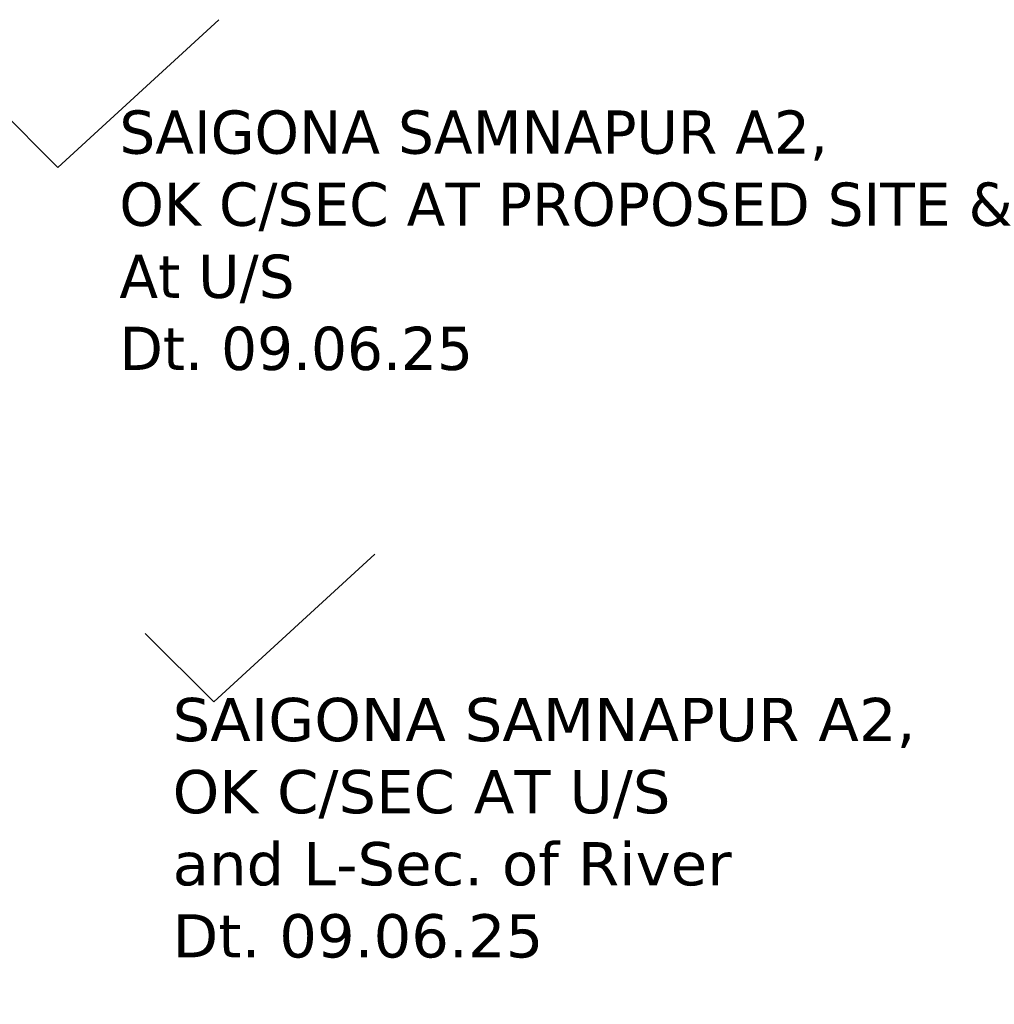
# Model space of a CAD drawing. Header units: inches. Extents: x 15834681 to 24071339, y -1824152 to -1455519.
# Tile 3 of 3: x 16200359 to 16515953, y -1821874 to -1503123. Entities that reach past the tile are written whole.
import ezdxf

# ---------------------------------------------------------------- set-up
doc = ezdxf.new("R2010")
doc.units = ezdxf.units.IN
doc.header["$MEASUREMENT"] = 0
doc.styles.get("Standard").update_dxf_attribs({"font": 'arial.ttf'})

msp = doc.modelspace()

# ---------------------------------------------------------------- linework, layer by layer
at = {"color": 6, "linetype": 'ByBlock'}
for p, q in [((16212745, -1550934), (16264876, -1503123)), ((16190525, -1528736), (16212745, -1550934)), ((16263177, -1724002), (16315308, -1676191)), ((16240958, -1701804), (16263177, -1724002))]:
    msp.add_line(p, q, dxfattribs=at)

# ---------------------------------------------------------------- texts
at = {"attachment_point": 1}
for s, insert, char_height, width in [('{\\fVerdana|b0|i0|c0|p34;\\C1;SAIGONA SAMNAPUR A2, \\POK C/SEC AT PROPOSED SITE &\\PAt U/S\\PDt. 09.06.25}', (16232632, -1532507), 14000, 447710.61), ('{\\fVerdana|b0|i0|c0|p34;\\C1;SAIGONA SAMNAPUR A2, \\POK C/SEC AT U/S \\Pand L-Sec. of River\\PDt. 09.06.25}', (16249877, -1722680), 14000, 447710.61), ('\\pi7509.3;{\\fTimes New Roman|b0|i0|c0|p18;CROSS SECTION OF RIVER AT D/S IN 500M \\P\\pi11299;AND L-SECTION OF RIVER}', (16160167, -1817661), 700, 35375.62)]:
    msp.add_mtext(s, dxfattribs=dict(at, insert=insert, char_height=char_height, width=width))

doc.saveas('drawing.dxf')
